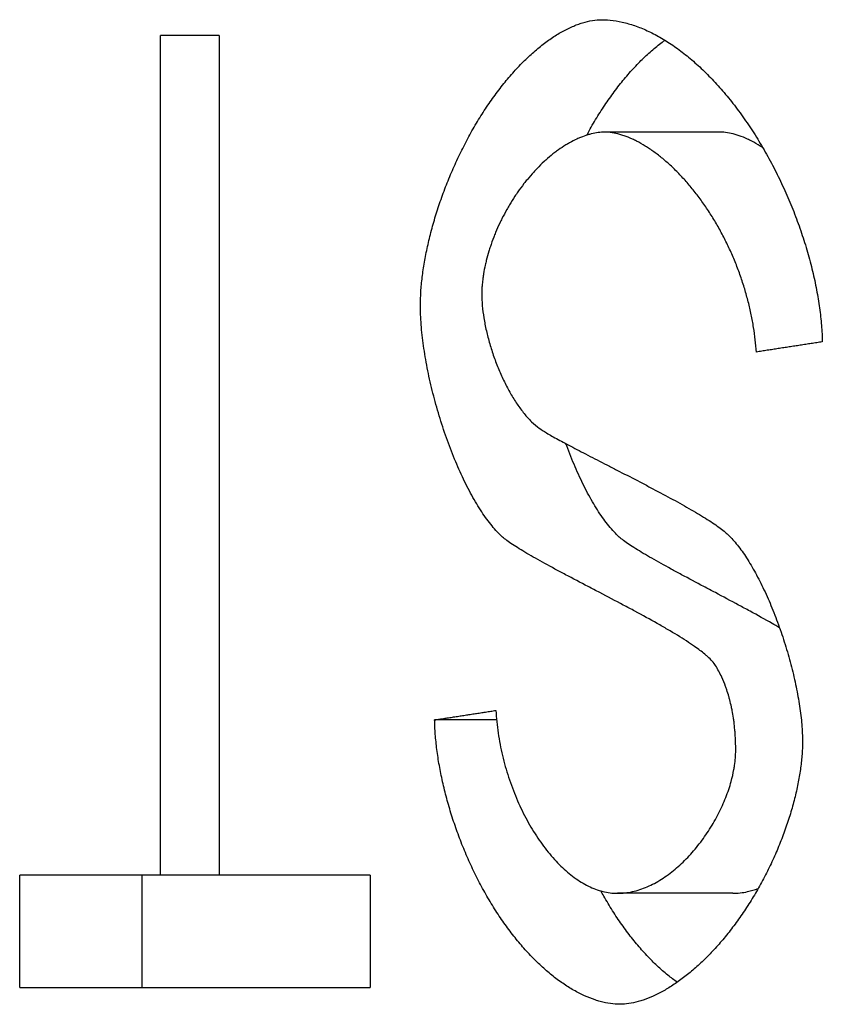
# Model space of a CAD drawing. Header units: millimetres. Extents: x 226749 to 325316, y -44191 to 40236.
# Tile 127 of 164: x 294116.89 to 294119.84, y 13236.75 to 13240.37. Entities that reach past the tile are written whole.
import ezdxf

# ---------------------------------------------------------------- set-up
doc = ezdxf.new("R2010")
doc.units = ezdxf.units.MM
doc.header["$LTSCALE"] = 100
doc.layers.add('K_URZĄDZENIA', color=4, linetype='Continuous')

# ---------------------------------------------------------------- blocks, each defined once
blk = doc.blocks.new('ZBIORNIK_RZUT')
at = {"layer": 'K_URZĄDZENIA'}
for p, q in [((148936.9393, 96514.5143), (148936.9393, 96514.0904)), ((148934.1409, 96514.4683), (148934.1409, 96514.0438)), ((148936.3018, 96513.6464), (148936.3018, 96513.4188)), ((148936.8727, 96513.1821), (148937.2861, 96513.1821)), ((148936.8727, 96513.1821), (148936.8727, 96512.627)), ((148937.2861, 96511.8936), (148937.2861, 96513.1821)), ((148933.7861, 96512.627), (148933.7861, 96512.4114)), ((148933.7861, 96512.627), (148936.8727, 96512.627)), ((148936.8727, 96512.627), (148936.8727, 96512.4114)), ((148936.8727, 96512.4114), (148933.7861, 96512.4114)), ((148936.8727, 96512.4114), (148936.8727, 96511.8936)), ((148937.2861, 96511.8936), (148936.8727, 96511.8936))]:
    blk.add_line(p, q, dxfattribs=at)
for points, knots in [([(148933.7275, 96514.0325), (148933.7275, 96514.0465), (148933.7284, 96514.0608), (148933.7303, 96514.0754), (148933.7323, 96514.09), (148933.7352, 96514.1048), (148933.739, 96514.1199), (148933.7409, 96514.1274), (148933.7431, 96514.1349), (148933.7455, 96514.1425), (148933.7502, 96514.1578), (148933.756, 96514.1731), (148933.7626, 96514.1886), (148933.766, 96514.1963), (148933.7695, 96514.2041), (148933.7733, 96514.2119), (148933.7809, 96514.2275), (148933.7894, 96514.2431), (148933.7988, 96514.2588), (148933.8035, 96514.2666), (148933.8084, 96514.2745), (148933.8136, 96514.2823), (148933.8238, 96514.298), (148933.835, 96514.3136), (148933.847, 96514.3292), (148933.853, 96514.337), (148933.8592, 96514.3448), (148933.8656, 96514.3525), (148933.8784, 96514.3681), (148933.8921, 96514.3835), (148933.9065, 96514.3988), (148933.9137, 96514.4064), (148933.9211, 96514.414), (148933.9287, 96514.4216), (148933.9439, 96514.4367), (148933.9598, 96514.4516), (148933.9765, 96514.4664), (148933.9848, 96514.4738), (148933.9933, 96514.4811), (148934.002, 96514.4883), (148934.0193, 96514.5028), (148934.0373, 96514.5171), (148934.056, 96514.531), (148934.0653, 96514.538), (148934.0747, 96514.5449), (148934.0843, 96514.5518), (148934.1036, 96514.5654), (148934.1234, 96514.5788), (148934.1437, 96514.5918), (148934.1538, 96514.5983), (148934.1641, 96514.6047), (148934.1745, 96514.611), (148934.1953, 96514.6237), (148934.2166, 96514.6359), (148934.2383, 96514.6477), (148934.2491, 96514.6537), (148934.2601, 96514.6595), (148934.2711, 96514.6652), (148934.2932, 96514.6766), (148934.3156, 96514.6876), (148934.3382, 96514.698), (148934.3496, 96514.7033), (148934.361, 96514.7084), (148934.3724, 96514.7134), (148934.3954, 96514.7234), (148934.4185, 96514.7329), (148934.4418, 96514.7419), (148934.4534, 96514.7464), (148934.4651, 96514.7508), (148934.4768, 96514.755), (148934.5001, 96514.7635), (148934.5236, 96514.7714), (148934.547, 96514.7787), (148934.5587, 96514.7824), (148934.5704, 96514.7859), (148934.5821, 96514.7893), (148934.6055, 96514.796), (148934.6288, 96514.8022), (148934.6519, 96514.8078), (148934.6634, 96514.8106), (148934.6749, 96514.8132), (148934.6864, 96514.8157), (148934.7092, 96514.8206), (148934.7319, 96514.8249), (148934.7541, 96514.8286), (148934.7652, 96514.8304), (148934.7763, 96514.8321), (148934.7872, 96514.8336), (148934.809, 96514.8366), (148934.8304, 96514.839), (148934.8512, 96514.8407), (148934.8721, 96514.8424), (148934.8923, 96514.8434), (148934.9119, 96514.8437)], [0, 0, 0, 0, 0.041667, 0.041667, 0.041667, 0.083333, 0.083333, 0.083333, 0.104167, 0.104167, 0.104167, 0.145833, 0.145833, 0.145833, 0.166667, 0.166667, 0.166667, 0.208333, 0.208333, 0.208333, 0.229167, 0.229167, 0.229167, 0.270833, 0.270833, 0.270833, 0.291667, 0.291667, 0.291667, 0.333333, 0.333333, 0.333333, 0.354167, 0.354167, 0.354167, 0.395833, 0.395833, 0.395833, 0.416667, 0.416667, 0.416667, 0.458333, 0.458333, 0.458333, 0.479167, 0.479167, 0.479167, 0.520833, 0.520833, 0.520833, 0.541667, 0.541667, 0.541667, 0.583333, 0.583333, 0.583333, 0.604167, 0.604167, 0.604167, 0.645833, 0.645833, 0.645833, 0.666667, 0.666667, 0.666667, 0.708333, 0.708333, 0.708333, 0.729167, 0.729167, 0.729167, 0.770833, 0.770833, 0.770833, 0.791667, 0.791667, 0.791667, 0.833333, 0.833333, 0.833333, 0.854167, 0.854167, 0.854167, 0.895833, 0.895833, 0.895833, 0.916667, 0.916667, 0.916667, 0.958333, 0.958333, 0.958333, 1, 1, 1, 1]), ([(148934.9119, 96514.8437), (148934.9129, 96514.8369), (148934.914, 96514.8302), (148934.915, 96514.8234), (148934.9161, 96514.8166), (148934.9171, 96514.8098), (148934.9181, 96514.8031), (148934.9187, 96514.7997), (148934.9192, 96514.7963), (148934.9197, 96514.7929), (148934.9207, 96514.7862), (148934.9218, 96514.7794), (148934.9228, 96514.7727), (148934.9233, 96514.7693), (148934.9238, 96514.7659), (148934.9244, 96514.7626), (148934.9254, 96514.7558), (148934.9264, 96514.7491), (148934.9275, 96514.7423), (148934.928, 96514.739), (148934.9285, 96514.7356), (148934.929, 96514.7322), (148934.9301, 96514.7255), (148934.9311, 96514.7188), (148934.9321, 96514.712), (148934.9327, 96514.7087), (148934.9332, 96514.7053), (148934.9337, 96514.702), (148934.9347, 96514.6952), (148934.9358, 96514.6885), (148934.9368, 96514.6818), (148934.9373, 96514.6785), (148934.9378, 96514.6751), (148934.9384, 96514.6718), (148934.9394, 96514.665), (148934.9404, 96514.6583), (148934.9415, 96514.6516), (148934.942, 96514.6483), (148934.9425, 96514.645), (148934.943, 96514.6416), (148934.9441, 96514.6349), (148934.9451, 96514.6282), (148934.9461, 96514.6215), (148934.9472, 96514.6149), (148934.9482, 96514.6082), (148934.9493, 96514.6015)], [0, 0, 0, 0, 0.00365909, 0.00365909, 0.00365909, 0.00731819, 0.00731819, 0.00731819, 0.00914773, 0.00914773, 0.00914773, 0.01280683, 0.01280683, 0.01280683, 0.01463637, 0.01463637, 0.01463637, 0.01829547, 0.01829547, 0.01829547, 0.02012501, 0.02012501, 0.02012501, 0.02378411, 0.02378411, 0.02378411, 0.02561365, 0.02561365, 0.02561365, 0.02927275, 0.02927275, 0.02927275, 0.03110229, 0.03110229, 0.03110229, 0.03476139, 0.03476139, 0.03476139, 0.03659093, 0.03659093, 0.03659093, 0.04025003, 0.04025003, 0.04025003, 0.04390912, 0.04390912, 0.04390912, 0.04390912]), ([(148935.6215, 96514.4978), (148935.6324, 96514.5092), (148935.6451, 96514.5206), (148935.6593, 96514.5319), (148935.6736, 96514.5432), (148935.6894, 96514.5545), (148935.7065, 96514.5655), (148935.7151, 96514.5711), (148935.724, 96514.5765), (148935.7332, 96514.582), (148935.7516, 96514.5929), (148935.7712, 96514.6036), (148935.7918, 96514.614), (148935.8021, 96514.6192), (148935.8126, 96514.6243), (148935.8234, 96514.6294), (148935.8449, 96514.6395), (148935.8672, 96514.6493), (148935.8902, 96514.6587), (148935.9016, 96514.6634), (148935.9133, 96514.668), (148935.925, 96514.6725), (148935.9485, 96514.6815), (148935.9726, 96514.69), (148935.9968, 96514.6981), (148936.009, 96514.7021), (148936.0212, 96514.706), (148936.0334, 96514.7097), (148936.0579, 96514.7172), (148936.0825, 96514.7242), (148936.107, 96514.7305), (148936.1193, 96514.7337), (148936.1315, 96514.7367), (148936.1437, 96514.7395), (148936.1681, 96514.7452), (148936.1923, 96514.7502), (148936.216, 96514.7544), (148936.2278, 96514.7565), (148936.2396, 96514.7585), (148936.2512, 96514.7602), (148936.2744, 96514.7637), (148936.2971, 96514.7664), (148936.3189, 96514.7682), (148936.3407, 96514.77), (148936.3618, 96514.7709), (148936.3818, 96514.7709)], [0, 0, 0, 0, 0.083333, 0.083333, 0.083333, 0.166667, 0.166667, 0.166667, 0.208333, 0.208333, 0.208333, 0.291667, 0.291667, 0.291667, 0.333333, 0.333333, 0.333333, 0.416667, 0.416667, 0.416667, 0.458333, 0.458333, 0.458333, 0.541667, 0.541667, 0.541667, 0.583333, 0.583333, 0.583333, 0.666667, 0.666667, 0.666667, 0.708333, 0.708333, 0.708333, 0.791667, 0.791667, 0.791667, 0.833333, 0.833333, 0.833333, 0.916667, 0.916667, 0.916667, 1, 1, 1, 1]), ([(148936.3818, 96514.7709), (148936.3966, 96514.7709), (148936.4121, 96514.7704), (148936.4281, 96514.7692), (148936.4442, 96514.7681), (148936.4608, 96514.7663), (148936.4778, 96514.764), (148936.4863, 96514.7629), (148936.4949, 96514.7616), (148936.5036, 96514.7601), (148936.5211, 96514.7573), (148936.5389, 96514.7539), (148936.557, 96514.7499), (148936.5661, 96514.7479), (148936.5752, 96514.7458), (148936.5844, 96514.7435), (148936.6027, 96514.739), (148936.6213, 96514.734), (148936.64, 96514.7284), (148936.6494, 96514.7256), (148936.6587, 96514.7227), (148936.6682, 96514.7197), (148936.687, 96514.7136), (148936.7059, 96514.707), (148936.7248, 96514.6999), (148936.7342, 96514.6964), (148936.7437, 96514.6927), (148936.7531, 96514.689), (148936.772, 96514.6814), (148936.7908, 96514.6734), (148936.8095, 96514.665), (148936.8188, 96514.6607), (148936.8281, 96514.6564), (148936.8374, 96514.652), (148936.8559, 96514.6431), (148936.8743, 96514.6338), (148936.8924, 96514.6241), (148936.9015, 96514.6192), (148936.9104, 96514.6143), (148936.9194, 96514.6093), (148936.9372, 96514.5992), (148936.9547, 96514.5888), (148936.9719, 96514.578), (148936.9805, 96514.5726), (148936.989, 96514.5671), (148936.9975, 96514.5616), (148937.0143, 96514.5505), (148937.0307, 96514.5391), (148937.0467, 96514.5275), (148937.0547, 96514.5216), (148937.0625, 96514.5157), (148937.0703, 96514.5098), (148937.0858, 96514.4979), (148937.1008, 96514.4857), (148937.1153, 96514.4733), (148937.1226, 96514.4672), (148937.1297, 96514.461), (148937.1366, 96514.4547), (148937.1506, 96514.4422), (148937.164, 96514.4294), (148937.1767, 96514.4166), (148937.1831, 96514.4102), (148937.1893, 96514.4038), (148937.1954, 96514.3973), (148937.2076, 96514.3844), (148937.2191, 96514.3714), (148937.2299, 96514.3583), (148937.2353, 96514.3518), (148937.2406, 96514.3453), (148937.2456, 96514.3387), (148937.2558, 96514.3257), (148937.2652, 96514.3126), (148937.274, 96514.2996), (148937.2783, 96514.2931), (148937.2825, 96514.2866), (148937.2865, 96514.2801), (148937.2945, 96514.2671), (148937.3017, 96514.2543), (148937.3082, 96514.2415), (148937.3114, 96514.2352), (148937.3145, 96514.2289), (148937.3173, 96514.2226), (148937.323, 96514.21), (148937.3279, 96514.1976), (148937.332, 96514.1855), (148937.3341, 96514.1795), (148937.3359, 96514.1734), (148937.3376, 96514.1675), (148937.3409, 96514.1556), (148937.3434, 96514.1441), (148937.345, 96514.1328), (148937.3467, 96514.1216), (148937.3475, 96514.1107), (148937.3475, 96514.1003)], [0, 0, 0, 0, 0.041667, 0.041667, 0.041667, 0.083333, 0.083333, 0.083333, 0.104167, 0.104167, 0.104167, 0.145833, 0.145833, 0.145833, 0.166667, 0.166667, 0.166667, 0.208333, 0.208333, 0.208333, 0.229167, 0.229167, 0.229167, 0.270833, 0.270833, 0.270833, 0.291667, 0.291667, 0.291667, 0.333333, 0.333333, 0.333333, 0.354167, 0.354167, 0.354167, 0.395833, 0.395833, 0.395833, 0.416667, 0.416667, 0.416667, 0.458333, 0.458333, 0.458333, 0.479167, 0.479167, 0.479167, 0.520833, 0.520833, 0.520833, 0.541667, 0.541667, 0.541667, 0.583333, 0.583333, 0.583333, 0.604167, 0.604167, 0.604167, 0.645833, 0.645833, 0.645833, 0.666667, 0.666667, 0.666667, 0.708333, 0.708333, 0.708333, 0.729167, 0.729167, 0.729167, 0.770833, 0.770833, 0.770833, 0.791667, 0.791667, 0.791667, 0.833333, 0.833333, 0.833333, 0.854167, 0.854167, 0.854167, 0.895833, 0.895833, 0.895833, 0.916667, 0.916667, 0.916667, 0.958333, 0.958333, 0.958333, 1, 1, 1, 1]), ([(148935.9632, 96514.6865), (148935.9579, 96514.6775), (148935.9526, 96514.6683), (148935.9473, 96514.659), (148935.9324, 96514.6331), (148935.9174, 96514.6059), (148935.9022, 96514.5781), (148935.8946, 96514.5642), (148935.887, 96514.5501), (148935.8794, 96514.536), (148935.8642, 96514.5077), (148935.849, 96514.479), (148935.8339, 96514.4507), (148935.8264, 96514.4365), (148935.8189, 96514.4223), (148935.8115, 96514.4083), (148935.7967, 96514.3803), (148935.7821, 96514.3529), (148935.7679, 96514.3265), (148935.7609, 96514.3133), (148935.7539, 96514.3004), (148935.747, 96514.2878), (148935.7334, 96514.2627), (148935.7202, 96514.2389), (148935.7077, 96514.2171), (148935.7015, 96514.2061), (148935.6954, 96514.1957), (148935.6895, 96514.1858), (148935.6777, 96514.166), (148935.6667, 96514.1484), (148935.6567, 96514.1335), (148935.6466, 96514.1186), (148935.6375, 96514.1064), (148935.6295, 96514.0975)], [0.3032715, 0.3032715, 0.3032715, 0.3032715, 0.3333333, 0.3333333, 0.3333333, 0.4166667, 0.4166667, 0.4166667, 0.4583333, 0.4583333, 0.4583333, 0.5416667, 0.5416667, 0.5416667, 0.5833333, 0.5833333, 0.5833333, 0.6666667, 0.6666667, 0.6666667, 0.7083333, 0.7083333, 0.7083333, 0.7916667, 0.7916667, 0.7916667, 0.8333333, 0.8333333, 0.8333333, 0.9166667, 0.9166667, 0.9166667, 1, 1, 1, 1]), ([(148934.198, 96514.625), (148934.1959, 96514.6219), (148934.1939, 96514.6188), (148934.192, 96514.6157), (148934.1854, 96514.6052), (148934.1794, 96514.5947), (148934.1741, 96514.5843), (148934.1714, 96514.5791), (148934.1688, 96514.574), (148934.1665, 96514.5689), (148934.1617, 96514.5586), (148934.1576, 96514.5485), (148934.1541, 96514.5385), (148934.1524, 96514.5336), (148934.1508, 96514.5286), (148934.1494, 96514.5237), (148934.1466, 96514.514), (148934.1445, 96514.5045), (148934.1431, 96514.4952), (148934.1417, 96514.4859), (148934.1409, 96514.4769), (148934.1409, 96514.4683)], [0.7794422, 0.7794422, 0.7794422, 0.7794422, 0.7916667, 0.7916667, 0.7916667, 0.8333333, 0.8333333, 0.8333333, 0.8541667, 0.8541667, 0.8541667, 0.8958333, 0.8958333, 0.8958333, 0.9166667, 0.9166667, 0.9166667, 0.9583333, 0.9583333, 0.9583333, 1, 1, 1, 1]), ([(148934.9493, 96514.6015), (148934.9346, 96514.6005), (148934.9197, 96514.5992), (148934.9045, 96514.5975), (148934.8894, 96514.5957), (148934.8741, 96514.5936), (148934.8587, 96514.5911), (148934.851, 96514.5899), (148934.8432, 96514.5885), (148934.8354, 96514.5871), (148934.8198, 96514.5842), (148934.8042, 96514.581), (148934.7884, 96514.5774), (148934.7806, 96514.5755), (148934.7727, 96514.5736), (148934.7648, 96514.5716), (148934.749, 96514.5676), (148934.7332, 96514.5632), (148934.7174, 96514.5584), (148934.7095, 96514.5561), (148934.7016, 96514.5536), (148934.6938, 96514.551), (148934.678, 96514.5459), (148934.6623, 96514.5404), (148934.6467, 96514.5345), (148934.6389, 96514.5316), (148934.6311, 96514.5286), (148934.6234, 96514.5255), (148934.6079, 96514.5192), (148934.5925, 96514.5127), (148934.5773, 96514.5058), (148934.5697, 96514.5023), (148934.5621, 96514.4988), (148934.5546, 96514.4952), (148934.5395, 96514.488), (148934.5247, 96514.4804), (148934.5101, 96514.4726), (148934.5028, 96514.4687), (148934.4955, 96514.4646), (148934.4883, 96514.4606), (148934.474, 96514.4524), (148934.4599, 96514.444), (148934.446, 96514.4353), (148934.4391, 96514.4309), (148934.4323, 96514.4265), (148934.4256, 96514.422), (148934.4121, 96514.4131), (148934.3989, 96514.4039), (148934.3861, 96514.3945), (148934.3796, 96514.3897), (148934.3733, 96514.385), (148934.3671, 96514.3802), (148934.3546, 96514.3705), (148934.3426, 96514.3607), (148934.3309, 96514.3507), (148934.3251, 96514.3457), (148934.3194, 96514.3406), (148934.3138, 96514.3355), (148934.3025, 96514.3254), (148934.2918, 96514.315), (148934.2814, 96514.3046), (148934.2763, 96514.2994), (148934.2712, 96514.2942), (148934.2663, 96514.2889), (148934.2565, 96514.2784), (148934.2472, 96514.2678), (148934.2383, 96514.2571), (148934.2339, 96514.2518), (148934.2297, 96514.2464), (148934.2255, 96514.2411), (148934.2172, 96514.2304), (148934.2095, 96514.2197), (148934.2023, 96514.209), (148934.1987, 96514.2037), (148934.1953, 96514.1983), (148934.192, 96514.193), (148934.1854, 96514.1823), (148934.1794, 96514.1717), (148934.1741, 96514.1612), (148934.1714, 96514.156), (148934.1688, 96514.1508), (148934.1665, 96514.1456), (148934.1617, 96514.1352), (148934.1576, 96514.1249), (148934.1541, 96514.1149), (148934.1524, 96514.1098), (148934.1508, 96514.1049), (148934.1494, 96514.0999), (148934.1466, 96514.0901), (148934.1445, 96514.0804), (148934.1431, 96514.071), (148934.1417, 96514.0616), (148934.1409, 96514.0525), (148934.1409, 96514.0438)], [0, 0, 0, 0, 0.041667, 0.041667, 0.041667, 0.083333, 0.083333, 0.083333, 0.104167, 0.104167, 0.104167, 0.145833, 0.145833, 0.145833, 0.166667, 0.166667, 0.166667, 0.208333, 0.208333, 0.208333, 0.229167, 0.229167, 0.229167, 0.270833, 0.270833, 0.270833, 0.291667, 0.291667, 0.291667, 0.333333, 0.333333, 0.333333, 0.354167, 0.354167, 0.354167, 0.395833, 0.395833, 0.395833, 0.416667, 0.416667, 0.416667, 0.458333, 0.458333, 0.458333, 0.479167, 0.479167, 0.479167, 0.520833, 0.520833, 0.520833, 0.541667, 0.541667, 0.541667, 0.583333, 0.583333, 0.583333, 0.604167, 0.604167, 0.604167, 0.645833, 0.645833, 0.645833, 0.666667, 0.666667, 0.666667, 0.708333, 0.708333, 0.708333, 0.729167, 0.729167, 0.729167, 0.770833, 0.770833, 0.770833, 0.791667, 0.791667, 0.791667, 0.833333, 0.833333, 0.833333, 0.854167, 0.854167, 0.854167, 0.895833, 0.895833, 0.895833, 0.916667, 0.916667, 0.916667, 0.958333, 0.958333, 0.958333, 1, 1, 1, 1]), ([(148936.9393, 96514.5143), (148936.9393, 96514.5327), (148936.9372, 96514.551), (148936.9331, 96514.5691), (148936.9302, 96514.5822), (148936.9262, 96514.5952), (148936.9214, 96514.6081)], [0, 0, 0, 0, 0.0833333, 0.0833333, 0.0833333, 0.1436866, 0.1436866, 0.1436866, 0.1436866]), ([(148936.4138, 96514.5255), (148936.4033, 96514.5255), (148936.3929, 96514.5253), (148936.3827, 96514.525), (148936.3725, 96514.5246), (148936.3624, 96514.5241), (148936.3525, 96514.5234), (148936.3476, 96514.5231), (148936.3427, 96514.5227), (148936.3378, 96514.5223), (148936.328, 96514.5214), (148936.3184, 96514.5204), (148936.309, 96514.5192), (148936.3043, 96514.5186), (148936.2996, 96514.5179), (148936.295, 96514.5172), (148936.2857, 96514.5159), (148936.2765, 96514.5143), (148936.2676, 96514.5126), (148936.2631, 96514.5117), (148936.2586, 96514.5108), (148936.2542, 96514.5099), (148936.2454, 96514.508), (148936.2367, 96514.5059), (148936.2282, 96514.5037), (148936.2239, 96514.5026), (148936.2197, 96514.5014), (148936.2155, 96514.5002), (148936.2072, 96514.4978), (148936.199, 96514.4952), (148936.1909, 96514.4925), (148936.1869, 96514.4911), (148936.1829, 96514.4897), (148936.179, 96514.4882), (148936.1671, 96514.4839), (148936.1556, 96514.4791), (148936.1445, 96514.474), (148936.1296, 96514.4671), (148936.1153, 96514.4596), (148936.1017, 96514.4513)], [0, 0, 0, 0, 0.083333, 0.083333, 0.083333, 0.166667, 0.166667, 0.166667, 0.208333, 0.208333, 0.208333, 0.291667, 0.291667, 0.291667, 0.333333, 0.333333, 0.333333, 0.416667, 0.416667, 0.416667, 0.458333, 0.458333, 0.458333, 0.541667, 0.541667, 0.541667, 0.583333, 0.583333, 0.583333, 0.666667, 0.666667, 0.666667, 0.708333, 0.708333, 0.708333, 0.833333, 0.833333, 0.833333, 1, 1, 1, 1]), ([(148936.9393, 96514.0904), (148936.9393, 96514.109), (148936.9372, 96514.1275), (148936.9331, 96514.1458), (148936.9291, 96514.1642), (148936.9231, 96514.1823), (148936.9154, 96514.2001), (148936.9116, 96514.209), (148936.9073, 96514.2179), (148936.9027, 96514.2266), (148936.8934, 96514.2441), (148936.8826, 96514.2612), (148936.8704, 96514.2778), (148936.8643, 96514.2861), (148936.8578, 96514.2943), (148936.8511, 96514.3024), (148936.8377, 96514.3185), (148936.823, 96514.3341), (148936.8073, 96514.349), (148936.7995, 96514.3564), (148936.7914, 96514.3637), (148936.7831, 96514.3708), (148936.7665, 96514.3851), (148936.7491, 96514.3986), (148936.731, 96514.4113), (148936.7219, 96514.4176), (148936.7127, 96514.4237), (148936.7034, 96514.4296), (148936.6847, 96514.4415), (148936.6656, 96514.4524), (148936.6461, 96514.4623), (148936.6364, 96514.4673), (148936.6266, 96514.472), (148936.6167, 96514.4764), (148936.597, 96514.4853), (148936.5772, 96514.4931), (148936.5574, 96514.4997), (148936.5475, 96514.5031), (148936.5376, 96514.5061), (148936.5278, 96514.5088), (148936.513, 96514.5129), (148936.4984, 96514.5162), (148936.4839, 96514.5188), (148936.4791, 96514.5197), (148936.4743, 96514.5205), (148936.4695, 96514.5212), (148936.46, 96514.5226), (148936.4506, 96514.5237), (148936.4413, 96514.5244), (148936.432, 96514.5251), (148936.4228, 96514.5255), (148936.4138, 96514.5255)], [0, 0, 0, 0, 0.083333, 0.083333, 0.083333, 0.166667, 0.166667, 0.166667, 0.208333, 0.208333, 0.208333, 0.291667, 0.291667, 0.291667, 0.333333, 0.333333, 0.333333, 0.416667, 0.416667, 0.416667, 0.458333, 0.458333, 0.458333, 0.541667, 0.541667, 0.541667, 0.583333, 0.583333, 0.583333, 0.666667, 0.666667, 0.666667, 0.708333, 0.708333, 0.708333, 0.791667, 0.791667, 0.791667, 0.833333, 0.833333, 0.833333, 0.895833, 0.895833, 0.895833, 0.916667, 0.916667, 0.916667, 0.958333, 0.958333, 0.958333, 1, 1, 1, 1]), ([(148935.2294, 96513.8035), (148935.234, 96513.8096), (148935.2399, 96513.8187), (148935.2469, 96513.8303), (148935.2538, 96513.8419), (148935.2618, 96513.8561), (148935.2706, 96513.8723), (148935.2751, 96513.8804), (148935.2797, 96513.889), (148935.2846, 96513.898), (148935.2942, 96513.9162), (148935.3047, 96513.9362), (148935.3158, 96513.9575), (148935.3213, 96513.9682), (148935.327, 96513.9792), (148935.3328, 96513.9905), (148935.3444, 96514.013), (148935.3566, 96514.0367), (148935.3691, 96514.0611), (148935.3753, 96514.0733), (148935.3817, 96514.0856), (148935.3881, 96514.0981), (148935.4009, 96514.123), (148935.4139, 96514.1483), (148935.427, 96514.1735), (148935.4336, 96514.1861), (148935.4402, 96514.1987), (148935.4468, 96514.2113), (148935.4599, 96514.2363), (148935.4731, 96514.261), (148935.4861, 96514.2848), (148935.4925, 96514.2968), (148935.499, 96514.3085), (148935.5053, 96514.3199), (148935.5181, 96514.3428), (148935.5305, 96514.3646), (148935.5426, 96514.3848), (148935.5486, 96514.3949), (148935.5545, 96514.4046), (148935.5602, 96514.4138), (148935.5718, 96514.4323), (148935.5827, 96514.4489), (148935.593, 96514.463), (148935.6033, 96514.4772), (148935.6128, 96514.489), (148935.6215, 96514.4978)], [0, 0, 0, 0, 0.083333, 0.083333, 0.083333, 0.166667, 0.166667, 0.166667, 0.208333, 0.208333, 0.208333, 0.291667, 0.291667, 0.291667, 0.333333, 0.333333, 0.333333, 0.416667, 0.416667, 0.416667, 0.458333, 0.458333, 0.458333, 0.541667, 0.541667, 0.541667, 0.583333, 0.583333, 0.583333, 0.666667, 0.666667, 0.666667, 0.708333, 0.708333, 0.708333, 0.791667, 0.791667, 0.791667, 0.833333, 0.833333, 0.833333, 0.916667, 0.916667, 0.916667, 1, 1, 1, 1]), ([(148936.1017, 96514.4513), (148936.0967, 96514.4483), (148936.0915, 96514.4442), (148936.086, 96514.4393), (148936.0805, 96514.4345), (148936.0749, 96514.4287), (148936.069, 96514.4222), (148936.0661, 96514.4189), (148936.0631, 96514.4154), (148936.0601, 96514.4118), (148936.051, 96514.4008), (148936.0415, 96514.3882), (148936.0317, 96514.3742), (148936.0252, 96514.3648), (148936.0185, 96514.3548), (148936.0116, 96514.3443), (148935.998, 96514.3232), (148935.9838, 96514.3), (148935.9693, 96514.2751), (148935.962, 96514.2627), (148935.9547, 96514.2499), (148935.9473, 96514.2368), (148935.9324, 96514.2106), (148935.9174, 96514.1831), (148935.9022, 96514.1549), (148935.8946, 96514.1408), (148935.887, 96514.1266), (148935.8794, 96514.1123), (148935.8642, 96514.0837), (148935.849, 96514.0547), (148935.8339, 96514.0259), (148935.8264, 96514.0116), (148935.8189, 96513.9973), (148935.8115, 96513.9831), (148935.7967, 96513.9548), (148935.7821, 96513.927), (148935.7679, 96513.9003), (148935.7609, 96513.8869), (148935.7539, 96513.8739), (148935.747, 96513.8611), (148935.7334, 96513.8357), (148935.7202, 96513.8116), (148935.7077, 96513.7895), (148935.7015, 96513.7784), (148935.6954, 96513.7679), (148935.6895, 96513.7578), (148935.6777, 96513.7378), (148935.6667, 96513.72), (148935.6567, 96513.7049), (148935.6466, 96513.6898), (148935.6375, 96513.6775), (148935.6295, 96513.6685)], [0, 0, 0, 0, 0.041667, 0.041667, 0.041667, 0.083333, 0.083333, 0.083333, 0.104167, 0.104167, 0.104167, 0.166667, 0.166667, 0.166667, 0.208333, 0.208333, 0.208333, 0.291667, 0.291667, 0.291667, 0.333333, 0.333333, 0.333333, 0.416667, 0.416667, 0.416667, 0.458333, 0.458333, 0.458333, 0.541667, 0.541667, 0.541667, 0.583333, 0.583333, 0.583333, 0.666667, 0.666667, 0.666667, 0.708333, 0.708333, 0.708333, 0.791667, 0.791667, 0.791667, 0.833333, 0.833333, 0.833333, 0.916667, 0.916667, 0.916667, 1, 1, 1, 1]), ([(148937.2664, 96514.3106), (148937.2583, 96514.2992), (148937.2496, 96514.2878), (148937.2404, 96514.2765), (148937.235, 96514.2699), (148937.2295, 96514.2633), (148937.2238, 96514.2568), (148937.2123, 96514.2437), (148937.2002, 96514.2307), (148937.1873, 96514.2178), (148937.1809, 96514.2114), (148937.1743, 96514.205), (148937.1675, 96514.1987), (148937.154, 96514.1859), (148937.1398, 96514.1734), (148937.125, 96514.161), (148937.1176, 96514.1548), (148937.1101, 96514.1487), (148937.1024, 96514.1426), (148937.087, 96514.1305), (148937.071, 96514.1186), (148937.0545, 96514.1069), (148937.0462, 96514.1011), (148937.0378, 96514.0953), (148937.0293, 96514.0896), (148937.0123, 96514.0783), (148936.9947, 96514.0672), (148936.9767, 96514.0564), (148936.9677, 96514.051), (148936.9586, 96514.0457), (148936.9494, 96514.0404), (148936.9432, 96514.0369), (148936.937, 96514.0334), (148936.9307, 96514.03)], [0.2348956, 0.2348956, 0.2348956, 0.2348956, 0.2708333, 0.2708333, 0.2708333, 0.2916667, 0.2916667, 0.2916667, 0.3333333, 0.3333333, 0.3333333, 0.3541667, 0.3541667, 0.3541667, 0.3958333, 0.3958333, 0.3958333, 0.4166667, 0.4166667, 0.4166667, 0.4583333, 0.4583333, 0.4583333, 0.4791667, 0.4791667, 0.4791667, 0.5208333, 0.5208333, 0.5208333, 0.5416667, 0.5416667, 0.5416667, 0.5557212, 0.5557212, 0.5557212, 0.5557212]), ([(148934.1522, 96513.9776), (148934.1492, 96513.9793), (148934.1462, 96513.9809), (148934.1432, 96513.9826), (148934.1338, 96513.9877), (148934.1245, 96513.993), (148934.1153, 96513.9983), (148934.097, 96514.009), (148934.079, 96514.02), (148934.0615, 96514.0312), (148934.0528, 96514.0369), (148934.0441, 96514.0426), (148934.0356, 96514.0484), (148934.0186, 96514.0599), (148934.0021, 96514.0717), (148933.9861, 96514.0837), (148933.9782, 96514.0897), (148933.9703, 96514.0958), (148933.9626, 96514.1019), (148933.9473, 96514.1141), (148933.9325, 96514.1265), (148933.9184, 96514.1391), (148933.9113, 96514.1454), (148933.9044, 96514.1517), (148933.8977, 96514.1581), (148933.8842, 96514.1708), (148933.8715, 96514.1836), (148933.8594, 96514.1965), (148933.8534, 96514.203), (148933.8476, 96514.2094), (148933.8419, 96514.2159), (148933.8306, 96514.2289), (148933.8201, 96514.2419), (148933.8103, 96514.2549), (148933.8077, 96514.2583), (148933.8052, 96514.2618), (148933.8027, 96514.2652)], [0.4516356, 0.4516356, 0.4516356, 0.4516356, 0.4583333, 0.4583333, 0.4583333, 0.4791667, 0.4791667, 0.4791667, 0.5208333, 0.5208333, 0.5208333, 0.5416667, 0.5416667, 0.5416667, 0.5833333, 0.5833333, 0.5833333, 0.6041667, 0.6041667, 0.6041667, 0.6458333, 0.6458333, 0.6458333, 0.6666667, 0.6666667, 0.6666667, 0.7083333, 0.7083333, 0.7083333, 0.7291667, 0.7291667, 0.7291667, 0.7708333, 0.7708333, 0.7708333, 0.7818956, 0.7818956, 0.7818956, 0.7818956]), ([(148935.6295, 96514.0975), (148935.6177, 96514.0846), (148935.6039, 96514.0718), (148935.5884, 96514.0592), (148935.5728, 96514.0465), (148935.5555, 96514.034), (148935.5366, 96514.0217), (148935.5272, 96514.0156), (148935.5174, 96514.0095), (148935.5073, 96514.0035), (148935.487, 96513.9915), (148935.4654, 96513.9797), (148935.4426, 96513.9683), (148935.4312, 96513.9626), (148935.4195, 96513.957), (148935.4076, 96513.9515), (148935.3838, 96513.9404), (148935.3589, 96513.9297), (148935.3334, 96513.9195), (148935.3206, 96513.9144), (148935.3076, 96513.9094), (148935.2945, 96513.9046), (148935.2918, 96513.9036), (148935.2891, 96513.9026), (148935.2865, 96513.9016)], [0, 0, 0, 0, 0.0833333, 0.0833333, 0.0833333, 0.1666667, 0.1666667, 0.1666667, 0.2083333, 0.2083333, 0.2083333, 0.2916667, 0.2916667, 0.2916667, 0.3333333, 0.3333333, 0.3333333, 0.4166667, 0.4166667, 0.4166667, 0.4583333, 0.4583333, 0.4583333, 0.4668239, 0.4668239, 0.4668239, 0.4668239]), ([(148936.2671, 96513.6438), (148936.2949, 96513.6453), (148936.3227, 96513.6482), (148936.3504, 96513.6522), (148936.378, 96513.6563), (148936.4055, 96513.6616), (148936.4327, 96513.6681), (148936.4462, 96513.6713), (148936.4597, 96513.6749), (148936.4731, 96513.6786), (148936.4998, 96513.6862), (148936.5261, 96513.6948), (148936.5517, 96513.7045), (148936.5645, 96513.7093), (148936.5771, 96513.7143), (148936.5896, 96513.7196), (148936.6145, 96513.7301), (148936.6386, 96513.7416), (148936.6618, 96513.7538), (148936.6734, 96513.76), (148936.6847, 96513.7663), (148936.6958, 96513.7728), (148936.718, 96513.7858), (148936.7391, 96513.7996), (148936.759, 96513.814), (148936.7689, 96513.8212), (148936.7785, 96513.8286), (148936.7878, 96513.8361), (148936.8063, 96513.8511), (148936.8235, 96513.8667), (148936.8392, 96513.8828), (148936.847, 96513.8908), (148936.8544, 96513.8989), (148936.8614, 96513.9072), (148936.8755, 96513.9237), (148936.8878, 96513.9406), (148936.8983, 96513.9578), (148936.9036, 96513.9664), (148936.9084, 96513.975), (148936.9127, 96513.9838), (148936.9213, 96514.0012), (148936.928, 96514.0189), (148936.9325, 96514.0367), (148936.937, 96514.0545), (148936.9393, 96514.0724), (148936.9393, 96514.0904)], [0, 0, 0, 0, 0.083333, 0.083333, 0.083333, 0.166667, 0.166667, 0.166667, 0.208333, 0.208333, 0.208333, 0.291667, 0.291667, 0.291667, 0.333333, 0.333333, 0.333333, 0.416667, 0.416667, 0.416667, 0.458333, 0.458333, 0.458333, 0.541667, 0.541667, 0.541667, 0.583333, 0.583333, 0.583333, 0.666667, 0.666667, 0.666667, 0.708333, 0.708333, 0.708333, 0.791667, 0.791667, 0.791667, 0.833333, 0.833333, 0.833333, 0.916667, 0.916667, 0.916667, 1, 1, 1, 1]), ([(148937.3475, 96514.1003), (148937.3475, 96514.0888), (148937.3466, 96514.0769), (148937.3449, 96514.0648), (148937.3432, 96514.0527), (148937.3406, 96514.0402), (148937.3371, 96514.0276), (148937.3354, 96514.0213), (148937.3334, 96514.0149), (148937.3313, 96514.0085), (148937.327, 96513.9956), (148937.3218, 96513.9826), (148937.3159, 96513.9695), (148937.3129, 96513.9629), (148937.3097, 96513.9563), (148937.3063, 96513.9497), (148937.2995, 96513.9364), (148937.2919, 96513.9231), (148937.2834, 96513.9097), (148937.2792, 96513.9031), (148937.2748, 96513.8964), (148937.2702, 96513.8897), (148937.2611, 96513.8763), (148937.2511, 96513.8629), (148937.2404, 96513.8496), (148937.235, 96513.843), (148937.2295, 96513.8363), (148937.2238, 96513.8297), (148937.2123, 96513.8165), (148937.2002, 96513.8033), (148937.1873, 96513.7903), (148937.1809, 96513.7838), (148937.1743, 96513.7773), (148937.1675, 96513.7709), (148937.154, 96513.758), (148937.1398, 96513.7453), (148937.125, 96513.7328), (148937.1176, 96513.7265), (148937.1101, 96513.7203), (148937.1024, 96513.7142), (148937.087, 96513.7019), (148937.071, 96513.6898), (148937.0545, 96513.678), (148937.0462, 96513.6721), (148937.0378, 96513.6663), (148937.0293, 96513.6606), (148937.0123, 96513.649), (148936.9947, 96513.6378), (148936.9767, 96513.6269), (148936.9677, 96513.6214), (148936.9586, 96513.6161), (148936.9494, 96513.6108), (148936.931, 96513.6002), (148936.9122, 96513.5899), (148936.8931, 96513.5801), (148936.8835, 96513.5751), (148936.8738, 96513.5703), (148936.8641, 96513.5655), (148936.8446, 96513.556), (148936.8249, 96513.5469), (148936.8049, 96513.5382), (148936.7949, 96513.5339), (148936.7848, 96513.5297), (148936.7747, 96513.5255), (148936.7545, 96513.5172), (148936.7341, 96513.5094), (148936.7136, 96513.502), (148936.7034, 96513.4983), (148936.6931, 96513.4947), (148936.6829, 96513.4912), (148936.6623, 96513.4843), (148936.6417, 96513.4778), (148936.6211, 96513.4718), (148936.6108, 96513.4688), (148936.6005, 96513.4659), (148936.5903, 96513.4632), (148936.5698, 96513.4576), (148936.5493, 96513.4526), (148936.5291, 96513.4481), (148936.519, 96513.4458), (148936.5089, 96513.4437), (148936.4989, 96513.4417), (148936.4788, 96513.4377), (148936.459, 96513.4342), (148936.4396, 96513.4312), (148936.4298, 96513.4297), (148936.4202, 96513.4283), (148936.4106, 96513.4271), (148936.3915, 96513.4247), (148936.3729, 96513.4227), (148936.3547, 96513.4213), (148936.3365, 96513.42), (148936.3188, 96513.4191), (148936.3018, 96513.4188)], [0, 0, 0, 0, 0.041667, 0.041667, 0.041667, 0.083333, 0.083333, 0.083333, 0.104167, 0.104167, 0.104167, 0.145833, 0.145833, 0.145833, 0.166667, 0.166667, 0.166667, 0.208333, 0.208333, 0.208333, 0.229167, 0.229167, 0.229167, 0.270833, 0.270833, 0.270833, 0.291667, 0.291667, 0.291667, 0.333333, 0.333333, 0.333333, 0.354167, 0.354167, 0.354167, 0.395833, 0.395833, 0.395833, 0.416667, 0.416667, 0.416667, 0.458333, 0.458333, 0.458333, 0.479167, 0.479167, 0.479167, 0.520833, 0.520833, 0.520833, 0.541667, 0.541667, 0.541667, 0.583333, 0.583333, 0.583333, 0.604167, 0.604167, 0.604167, 0.645833, 0.645833, 0.645833, 0.666667, 0.666667, 0.666667, 0.708333, 0.708333, 0.708333, 0.729167, 0.729167, 0.729167, 0.770833, 0.770833, 0.770833, 0.791667, 0.791667, 0.791667, 0.833333, 0.833333, 0.833333, 0.854167, 0.854167, 0.854167, 0.895833, 0.895833, 0.895833, 0.916667, 0.916667, 0.916667, 0.958333, 0.958333, 0.958333, 1, 1, 1, 1]), ([(148934.1409, 96514.0438), (148934.1409, 96514.036), (148934.1415, 96514.028), (148934.1426, 96514.0198), (148934.1437, 96514.0116), (148934.1453, 96514.0032), (148934.1474, 96513.9946), (148934.1485, 96513.9903), (148934.1497, 96513.986), (148934.151, 96513.9816), (148934.1536, 96513.9729), (148934.1568, 96513.9641), (148934.1605, 96513.9552), (148934.1623, 96513.9507), (148934.1642, 96513.9462), (148934.1663, 96513.9417), (148934.1704, 96513.9328), (148934.1751, 96513.9237), (148934.1801, 96513.9147), (148934.1827, 96513.9101), (148934.1853, 96513.9056), (148934.1881, 96513.9011), (148934.1936, 96513.892), (148934.1996, 96513.883), (148934.206, 96513.874), (148934.2092, 96513.8695), (148934.2125, 96513.865), (148934.2159, 96513.8605), (148934.2228, 96513.8516), (148934.23, 96513.8427), (148934.2376, 96513.834), (148934.2414, 96513.8296), (148934.2453, 96513.8252), (148934.2493, 96513.8209), (148934.2573, 96513.8122), (148934.2657, 96513.8037), (148934.2743, 96513.7953), (148934.2787, 96513.7911), (148934.2831, 96513.7869), (148934.2876, 96513.7828), (148934.2966, 96513.7746), (148934.306, 96513.7665), (148934.3156, 96513.7586), (148934.3204, 96513.7547), (148934.3252, 96513.7508), (148934.3302, 96513.747), (148934.3401, 96513.7393), (148934.3502, 96513.7318), (148934.3606, 96513.7246), (148934.3658, 96513.721), (148934.371, 96513.7174), (148934.3763, 96513.7139), (148934.3869, 96513.7069), (148934.3976, 96513.7002), (148934.4086, 96513.6937), (148934.4141, 96513.6904), (148934.4196, 96513.6872), (148934.4251, 96513.6841), (148934.4362, 96513.6779), (148934.4474, 96513.672), (148934.4588, 96513.6663), (148934.4644, 96513.6635), (148934.4701, 96513.6607), (148934.4758, 96513.658), (148934.4872, 96513.6527), (148934.4987, 96513.6476), (148934.5102, 96513.6428), (148934.5159, 96513.6405), (148934.5217, 96513.6382), (148934.5275, 96513.6359), (148934.539, 96513.6315), (148934.5505, 96513.6274), (148934.5619, 96513.6236), (148934.5676, 96513.6217), (148934.5733, 96513.6199), (148934.579, 96513.6181), (148934.5904, 96513.6147), (148934.6016, 96513.6115), (148934.6128, 96513.6088), (148934.6184, 96513.6074), (148934.6239, 96513.6061), (148934.6294, 96513.6048), (148934.6404, 96513.6024), (148934.6512, 96513.6003), (148934.6618, 96513.5985), (148934.667, 96513.5977), (148934.6723, 96513.5969), (148934.6775, 96513.5962), (148934.6852, 96513.5951), (148934.6928, 96513.5943), (148934.7002, 96513.5936), (148934.7027, 96513.5934), (148934.7052, 96513.5932), (148934.7076, 96513.593), (148934.7125, 96513.5927), (148934.7173, 96513.5924), (148934.722, 96513.5922), (148934.7267, 96513.5921), (148934.7313, 96513.592), (148934.7358, 96513.592)], [0, 0, 0, 0, 0.041667, 0.041667, 0.041667, 0.083333, 0.083333, 0.083333, 0.104167, 0.104167, 0.104167, 0.145833, 0.145833, 0.145833, 0.166667, 0.166667, 0.166667, 0.208333, 0.208333, 0.208333, 0.229167, 0.229167, 0.229167, 0.270833, 0.270833, 0.270833, 0.291667, 0.291667, 0.291667, 0.333333, 0.333333, 0.333333, 0.354167, 0.354167, 0.354167, 0.395833, 0.395833, 0.395833, 0.416667, 0.416667, 0.416667, 0.458333, 0.458333, 0.458333, 0.479167, 0.479167, 0.479167, 0.520833, 0.520833, 0.520833, 0.541667, 0.541667, 0.541667, 0.583333, 0.583333, 0.583333, 0.604167, 0.604167, 0.604167, 0.645833, 0.645833, 0.645833, 0.666667, 0.666667, 0.666667, 0.708333, 0.708333, 0.708333, 0.729167, 0.729167, 0.729167, 0.770833, 0.770833, 0.770833, 0.791667, 0.791667, 0.791667, 0.833333, 0.833333, 0.833333, 0.854167, 0.854167, 0.854167, 0.895833, 0.895833, 0.895833, 0.916667, 0.916667, 0.916667, 0.947917, 0.947917, 0.947917, 0.958333, 0.958333, 0.958333, 0.979167, 0.979167, 0.979167, 1, 1, 1, 1]), ([(148934.7759, 96513.3665), (148934.7603, 96513.3665), (148934.744, 96513.3671), (148934.7271, 96513.3682), (148934.7102, 96513.3693), (148934.6926, 96513.371), (148934.6746, 96513.3732), (148934.6656, 96513.3743), (148934.6564, 96513.3755), (148934.6472, 96513.3769), (148934.6287, 96513.3796), (148934.6097, 96513.3829), (148934.5904, 96513.3867), (148934.5808, 96513.3886), (148934.5711, 96513.3906), (148934.5613, 96513.3928), (148934.5417, 96513.3971), (148934.5218, 96513.4019), (148934.5018, 96513.4072), (148934.4918, 96513.4099), (148934.4817, 96513.4127), (148934.4716, 96513.4156), (148934.4514, 96513.4214), (148934.4311, 96513.4277), (148934.4108, 96513.4345), (148934.4006, 96513.4379), (148934.3905, 96513.4414), (148934.3803, 96513.445), (148934.36, 96513.4523), (148934.3397, 96513.46), (148934.3195, 96513.4681), (148934.3094, 96513.4722), (148934.2993, 96513.4763), (148934.2893, 96513.4806), (148934.2692, 96513.4892), (148934.2494, 96513.4982), (148934.2297, 96513.5075), (148934.2199, 96513.5122), (148934.2101, 96513.517), (148934.2004, 96513.5219), (148934.181, 96513.5316), (148934.1619, 96513.5417), (148934.1432, 96513.5522), (148934.1338, 96513.5574), (148934.1245, 96513.5627), (148934.1153, 96513.5681), (148934.097, 96513.5789), (148934.079, 96513.59), (148934.0615, 96513.6014), (148934.0528, 96513.6071), (148934.0441, 96513.6129), (148934.0356, 96513.6188), (148934.0186, 96513.6304), (148934.0021, 96513.6424), (148933.9861, 96513.6545), (148933.9782, 96513.6606), (148933.9703, 96513.6668), (148933.9626, 96513.6729), (148933.9473, 96513.6853), (148933.9325, 96513.6979), (148933.9184, 96513.7106), (148933.9113, 96513.717), (148933.9044, 96513.7234), (148933.8977, 96513.7298), (148933.8842, 96513.7427), (148933.8715, 96513.7557), (148933.8594, 96513.7687), (148933.8534, 96513.7752), (148933.8476, 96513.7818), (148933.8419, 96513.7884), (148933.8306, 96513.8015), (148933.8201, 96513.8146), (148933.8103, 96513.8278), (148933.8054, 96513.8344), (148933.8008, 96513.8409), (148933.7963, 96513.8475), (148933.7873, 96513.8606), (148933.7792, 96513.8737), (148933.7719, 96513.8866), (148933.7683, 96513.8931), (148933.7649, 96513.8996), (148933.7617, 96513.906), (148933.7552, 96513.9188), (148933.7497, 96513.9315), (148933.745, 96513.944), (148933.7427, 96513.9502), (148933.7406, 96513.9564), (148933.7388, 96513.9626), (148933.735, 96513.9748), (148933.7322, 96513.9868), (148933.7303, 96513.9985), (148933.7284, 96514.0102), (148933.7275, 96514.0215), (148933.7275, 96514.0325)], [0, 0, 0, 0, 0.041667, 0.041667, 0.041667, 0.083333, 0.083333, 0.083333, 0.104167, 0.104167, 0.104167, 0.145833, 0.145833, 0.145833, 0.166667, 0.166667, 0.166667, 0.208333, 0.208333, 0.208333, 0.229167, 0.229167, 0.229167, 0.270833, 0.270833, 0.270833, 0.291667, 0.291667, 0.291667, 0.333333, 0.333333, 0.333333, 0.354167, 0.354167, 0.354167, 0.395833, 0.395833, 0.395833, 0.416667, 0.416667, 0.416667, 0.458333, 0.458333, 0.458333, 0.479167, 0.479167, 0.479167, 0.520833, 0.520833, 0.520833, 0.541667, 0.541667, 0.541667, 0.583333, 0.583333, 0.583333, 0.604167, 0.604167, 0.604167, 0.645833, 0.645833, 0.645833, 0.666667, 0.666667, 0.666667, 0.708333, 0.708333, 0.708333, 0.729167, 0.729167, 0.729167, 0.770833, 0.770833, 0.770833, 0.791667, 0.791667, 0.791667, 0.833333, 0.833333, 0.833333, 0.854167, 0.854167, 0.854167, 0.895833, 0.895833, 0.895833, 0.916667, 0.916667, 0.916667, 0.958333, 0.958333, 0.958333, 1, 1, 1, 1]), ([(148934.7358, 96513.592), (148934.7496, 96513.592), (148934.764, 96513.5926), (148934.7787, 96513.5939), (148934.7935, 96513.5952), (148934.8086, 96513.5972), (148934.8241, 96513.5997), (148934.8318, 96513.6009), (148934.8396, 96513.6023), (148934.8474, 96513.6038), (148934.8631, 96513.6069), (148934.879, 96513.6105), (148934.895, 96513.6147), (148934.9029, 96513.6167), (148934.9109, 96513.6189), (148934.9189, 96513.6213), (148934.9349, 96513.6259), (148934.9509, 96513.631), (148934.9667, 96513.6366), (148934.9746, 96513.6394), (148934.9825, 96513.6423), (148934.9903, 96513.6453), (148935.006, 96513.6513), (148935.0214, 96513.6577), (148935.0365, 96513.6645), (148935.044, 96513.6679), (148935.0515, 96513.6714), (148935.0588, 96513.675), (148935.0735, 96513.6822), (148935.0877, 96513.6897), (148935.1014, 96513.6975), (148935.1083, 96513.7015), (148935.115, 96513.7054), (148935.1215, 96513.7095), (148935.1346, 96513.7176), (148935.147, 96513.7261), (148935.1587, 96513.7347), (148935.1645, 96513.739), (148935.1702, 96513.7434), (148935.1756, 96513.7479), (148935.1864, 96513.7568), (148935.1964, 96513.7659), (148935.2054, 96513.7752), (148935.2144, 96513.7844), (148935.2225, 96513.7939), (148935.2294, 96513.8035)], [0, 0, 0, 0, 0.083333, 0.083333, 0.083333, 0.166667, 0.166667, 0.166667, 0.208333, 0.208333, 0.208333, 0.291667, 0.291667, 0.291667, 0.333333, 0.333333, 0.333333, 0.416667, 0.416667, 0.416667, 0.458333, 0.458333, 0.458333, 0.541667, 0.541667, 0.541667, 0.583333, 0.583333, 0.583333, 0.666667, 0.666667, 0.666667, 0.708333, 0.708333, 0.708333, 0.791667, 0.791667, 0.791667, 0.833333, 0.833333, 0.833333, 0.916667, 0.916667, 0.916667, 1, 1, 1, 1]), ([(148935.6295, 96513.6685), (148935.6177, 96513.6555), (148935.6039, 96513.6425), (148935.5884, 96513.6297), (148935.5728, 96513.6169), (148935.5555, 96513.6042), (148935.5366, 96513.5918), (148935.5272, 96513.5856), (148935.5174, 96513.5795), (148935.5073, 96513.5734), (148935.487, 96513.5612), (148935.4654, 96513.5493), (148935.4426, 96513.5377), (148935.4312, 96513.532), (148935.4195, 96513.5263), (148935.4076, 96513.5207), (148935.3838, 96513.5095), (148935.3589, 96513.4987), (148935.3334, 96513.4884), (148935.3206, 96513.4832), (148935.3076, 96513.4782), (148935.2945, 96513.4732), (148935.2683, 96513.4634), (148935.2414, 96513.454), (148935.2142, 96513.4453), (148935.2006, 96513.4409), (148935.1869, 96513.4367), (148935.1732, 96513.4326), (148935.1457, 96513.4244), (148935.1179, 96513.4169), (148935.0902, 96513.4101), (148935.0764, 96513.4067), (148935.0626, 96513.4034), (148935.0488, 96513.4003), (148935.0212, 96513.3942), (148934.9937, 96513.3889), (148934.9667, 96513.3843), (148934.9532, 96513.382), (148934.9398, 96513.3799), (148934.9265, 96513.3781), (148934.9, 96513.3743), (148934.874, 96513.3714), (148934.8488, 96513.3695), (148934.8236, 96513.3676), (148934.7992, 96513.3665), (148934.7759, 96513.3665)], [0, 0, 0, 0, 0.083333, 0.083333, 0.083333, 0.166667, 0.166667, 0.166667, 0.208333, 0.208333, 0.208333, 0.291667, 0.291667, 0.291667, 0.333333, 0.333333, 0.333333, 0.416667, 0.416667, 0.416667, 0.458333, 0.458333, 0.458333, 0.541667, 0.541667, 0.541667, 0.583333, 0.583333, 0.583333, 0.666667, 0.666667, 0.666667, 0.708333, 0.708333, 0.708333, 0.791667, 0.791667, 0.791667, 0.833333, 0.833333, 0.833333, 0.916667, 0.916667, 0.916667, 1, 1, 1, 1]), ([(148936.3018, 96513.4188), (148936.3008, 96513.425), (148936.2998, 96513.4312), (148936.2989, 96513.4374), (148936.2979, 96513.4436), (148936.297, 96513.4498), (148936.296, 96513.456), (148936.2955, 96513.4591), (148936.295, 96513.4623), (148936.2945, 96513.4654), (148936.2936, 96513.4716), (148936.2926, 96513.4778), (148936.2917, 96513.484), (148936.2912, 96513.4871), (148936.2907, 96513.4903), (148936.2902, 96513.4934), (148936.2892, 96513.4996), (148936.2883, 96513.5058), (148936.2873, 96513.5121), (148936.2868, 96513.5152), (148936.2864, 96513.5183), (148936.2859, 96513.5214), (148936.2849, 96513.5277), (148936.2839, 96513.5339), (148936.283, 96513.5402), (148936.2825, 96513.5433), (148936.282, 96513.5465), (148936.2815, 96513.5496), (148936.2806, 96513.5558), (148936.2796, 96513.5621), (148936.2787, 96513.5684), (148936.2782, 96513.5715), (148936.2777, 96513.5746), (148936.2772, 96513.5778), (148936.2762, 96513.5841), (148936.2753, 96513.5903), (148936.2743, 96513.5966), (148936.2738, 96513.5998), (148936.2734, 96513.6029), (148936.2729, 96513.606), (148936.2719, 96513.6123), (148936.2709, 96513.6186), (148936.27, 96513.6249), (148936.269, 96513.6312), (148936.2681, 96513.6375), (148936.2671, 96513.6438)], [0, 0, 0, 0, 0.00370159, 0.00370159, 0.00370159, 0.00740319, 0.00740319, 0.00740319, 0.00925398, 0.00925398, 0.00925398, 0.01295558, 0.01295558, 0.01295558, 0.01480637, 0.01480637, 0.01480637, 0.01850797, 0.01850797, 0.01850797, 0.02035876, 0.02035876, 0.02035876, 0.02406036, 0.02406036, 0.02406036, 0.02591116, 0.02591116, 0.02591116, 0.02961275, 0.02961275, 0.02961275, 0.03146355, 0.03146355, 0.03146355, 0.03516514, 0.03516514, 0.03516514, 0.03701594, 0.03701594, 0.03701594, 0.04071753, 0.04071753, 0.04071753, 0.04441912, 0.04441912, 0.04441912, 0.04441912]), ([(148937.2861, 96512.3438), (148937.2747, 96512.3438), (148937.2632, 96512.3438), (148937.2517, 96512.3438), (148937.2402, 96512.3438), (148937.2287, 96512.3438), (148937.2172, 96512.3438), (148937.2115, 96512.3438), (148937.2057, 96512.3438), (148937.2, 96512.3438), (148937.1885, 96512.3438), (148937.177, 96512.3438), (148937.1655, 96512.3438), (148937.1598, 96512.3438), (148937.1541, 96512.3438), (148937.1483, 96512.3438), (148937.1368, 96512.3438), (148937.1253, 96512.3438), (148937.1139, 96512.3438), (148937.1081, 96512.3438), (148937.1024, 96512.3438), (148937.0966, 96512.3438), (148937.0851, 96512.3438), (148937.0737, 96512.3438), (148937.0622, 96512.3438), (148937.0564, 96512.3438), (148937.0507, 96512.3438), (148937.0449, 96512.3438), (148937.0335, 96512.3438), (148937.022, 96512.3438), (148937.0105, 96512.3438), (148937.0047, 96512.3438), (148936.999, 96512.3438), (148936.9933, 96512.3438), (148936.976, 96512.3438), (148936.9588, 96512.3438), (148936.9416, 96512.3438), (148936.9186, 96512.3438), (148936.8956, 96512.3438), (148936.8727, 96512.3438)], [0, 0, 0, 0, 0.00344576, 0.00344576, 0.00344576, 0.00689151, 0.00689151, 0.00689151, 0.00861439, 0.00861439, 0.00861439, 0.01206015, 0.01206015, 0.01206015, 0.01378303, 0.01378303, 0.01378303, 0.01722879, 0.01722879, 0.01722879, 0.01895166, 0.01895166, 0.01895166, 0.02239742, 0.02239742, 0.02239742, 0.0241203, 0.0241203, 0.0241203, 0.02756606, 0.02756606, 0.02756606, 0.02928893, 0.02928893, 0.02928893, 0.03445757, 0.03445757, 0.03445757, 0.04134908, 0.04134908, 0.04134908, 0.04134908])]:
    blk.add_open_spline(points, degree=3, knots=knots, dxfattribs=at)

msp = doc.modelspace()

# ---------------------------------------------------------------- block references
at = {"layer": 'K_URZĄDZENIA', "rotation": 270}
msp.add_blockref('ZBIORNIK_RZUT', (197604.9989, 162174.098), dxfattribs=at)

doc.saveas('drawing.dxf')
